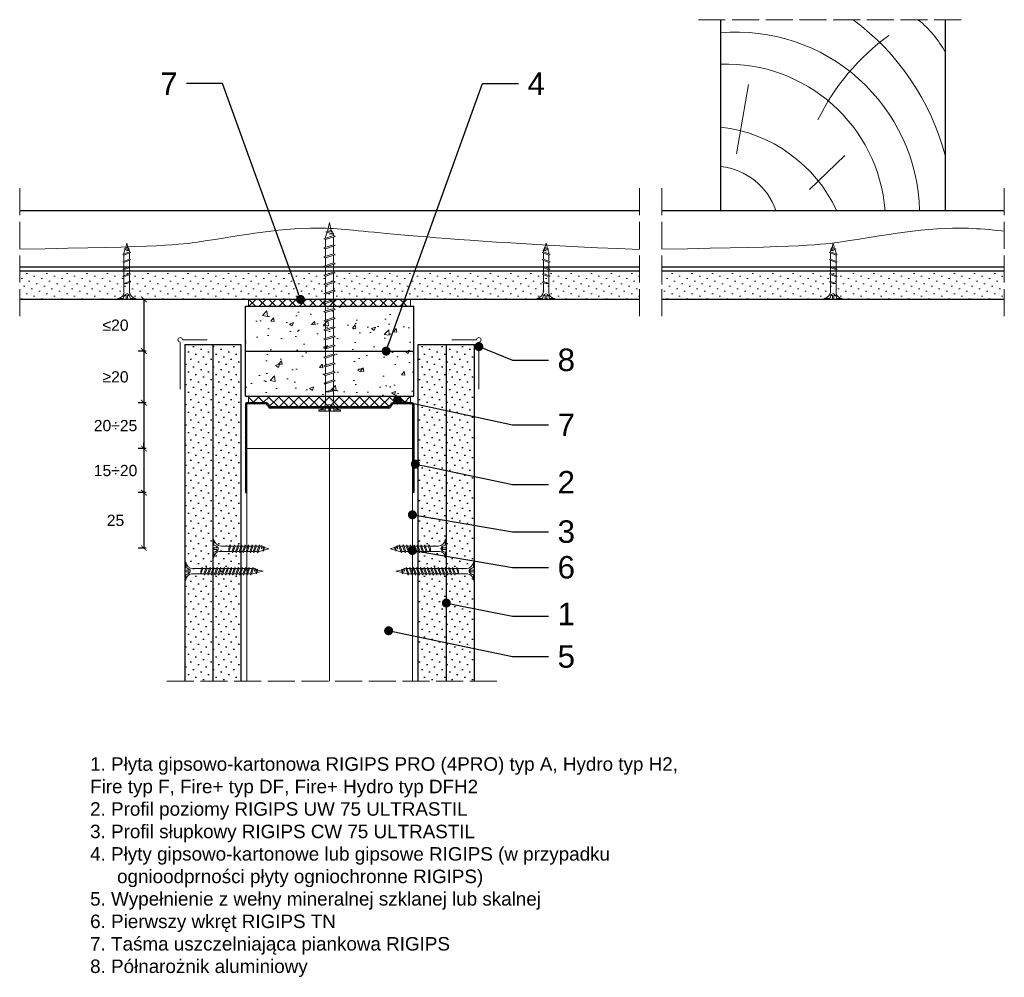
# Model space of a CAD drawing. Header units: millimetres. Extents: x 43 to 2739, y 671 to 1866.
# Tile 5 of 8: x 1250 to 1689, y 671 to 1097. Entities that reach past the tile are written whole.
import ezdxf
from ezdxf import colors
from ezdxf.entities.mleader import LeaderData, LeaderLine
from ezdxf.math import Vec2, Vec3

# ---------------------------------------------------------------- set-up
doc = ezdxf.new("R2010")
doc.units = ezdxf.units.MM
doc.linetypes.add('ACAD_ISO02W100', pattern=[15, 12, -3])
for name, color, linetype, lineweight in [('_ISOVER WELNA', 7, 'BATTING', 9), ('_RIGIPS AKCESORIA', 7, 'Continuous', 18), ('_RIGIPS G-K', 7, 'Continuous', 25), ('_RIGIPS PROFIL', 7, 'Continuous', 18), ('KRESKOWANIE', 7, 'Continuous', 9), ('OPISY', 7, 'Continuous', 9), ('PRZERYWANA', 7, 'ACAD_ISO02W100', 9), ('WYMIARY', 7, 'Continuous', 25)]:
    doc.layers.add(name, color=color, linetype=linetype, lineweight=lineweight)
doc.styles.get("Standard").update_dxf_attribs({"font": 'arial.ttf'})
doc.linetypes.add('BATTING', pattern='A,0.00254,-2.54,[134,ltypeshp.shx,S=2.54,R=0,X=-2.54,Y=0],-5.08,[134,ltypeshp.shx,S=2.54,R=180,X=2.54,Y=0],-2.54', length=10.16254)
doc.dimstyles.new('ISO-25', dxfattribs={"dimtxt": 5, "dimasz": 2.5, "dimexe": 2.5, "dimexo": 0.625, "dimtad": 1, "dimtxsty": 'Standard', "dimblk": 'ARCHTICK', "dimcen": 2.5, "dimadec": 0, "dimazin": 0, "dimtfac": 1, "dimtmove": 0, "dimatfit": 3, "dimfxl": 1, "dimfxlon": 1, "dimarcsym": 0})
pattern_1 = [(225, (1044.7095, -769.3798), (1.122532, -3.367596), [0, -3.175])]
pattern_2 = [(225, (-1212.9188, -56.528), (1.122532, -3.367596), [0, -3.175])]
pattern_3 = [(225, (-1215.9188, -56.528), (1.122532, -3.367596), [0, -3.175])]
pattern_4 = [(50, (-1214.419, -33.528), (18.21847, -1.59391), [1.905, -20.955]), (355, (-1214.419, -33.528), (-3.52434, 19.10568), [1.524, -16.76406]), (100.45144, (-1212.9, -33.66), (14.69412, 17.51178), [1.619, -17.80902]), (46.1842, (-1214.419, -28.448), (27.1079, -4.20423), [2.8575, -31.4325]), (96.6356, (-1212.16, -28.798), (23.74041, 24.74261), [2.4285, -26.71356]), (351.1842, (-1214.42, -28.448), (23.7404, 24.7426), [2.286, -25.14597]), (21, (-1211.879, -29.718), (15.16144, -10.22652), [1.905, -20.955]), (326, (-1211.879, -29.718), (6.1802, 18.4188), [1.524, -16.764]), (71.45144, (-1210.615, -30.57), (21.34164, 8.19228), [1.619, -17.80899]), (37.5, (-1214.419, -33.528), (0.30886, 8.455504), [0, -16.5608, 0, -17.018, 0, -16.8275]), (7.5, (-1214.419, -33.528), (6.681966, 10.018057), [0, -9.7028, 0, -16.1798, 0, -6.4135]), (327.5, (-1220.083, -33.528), (13.55906, -0.572874), [0, -6.35, 0, -19.812, 0, -26.289]), (317.5, (-1222.623, -33.528), (14.81292, 2.54265), [0, -8.255, 0, -13.1572, 0, -18.669])]

# ---------------------------------------------------------------- blocks, each defined once
blk = doc.blocks.new('drew kres')
at = {"layer": 'KRESKOWANIE'}
for p, q in [((2017.14, 418.87), (2001.31, 403.8)), ((2049.56, 403.04), (2044.28, 372.15))]:
    blk.add_line(p, q, dxfattribs=at)
for centre, radius, start, end in [((2049.6, 430.44), 81.58, 181.4719, 274.904), ((2053.93, 433.85), 70.73, 184.4672, 272.1435), ((2063.95, 455.7), 64.99, 204.8961, 263.4825), ((2059.82, 437.89), 29.39, 198.9536, 263.6559), ((2063.5, 432.03), 110.49, 194.5935, 233.3849), ((1921.56, 433.01), 102.26, 306.0245, 333.8719), ((1998.29, 380.05), 47.17, 207.8359, 231.0916)]:
    blk.add_arc(centre, radius, start, end, dxfattribs=at)
blk = doc.blocks.new('TD 25')
at = {"layer": '_RIGIPS AKCESORIA'}
for p, q in [((18.38, 90.87), (18.38, 98.87)), ((18.38, 98.87), (18.84, 98.87)), ((18.84, 96.49), (18.38, 96.49)), ((18.84, 98.87), (18.84, 96.49)), ((28.48, 96.17), (28.79, 96.71)), ((28.79, 96.71), (29.94, 93.72)), ((31.59, 96.17), (31.9, 96.71)), ((31.9, 96.71), (33.05, 93.72)), ((34.8, 96.17), (35.11, 96.71)), ((35.11, 96.71), (36.26, 93.72)), ((38.06, 96.17), (38.38, 96.71)), ((38.38, 96.71), (39.52, 93.72)), ((18.38, 95.2), (20.15, 95.2)), ((18.38, 94.54), (20.15, 94.54)), ((18.84, 93.34), (18.38, 93.34)), ((18.84, 90.87), (18.84, 93.34)), ((20.15, 95.2), (20.15, 95.91)), ((20.15, 94.54), (20.15, 93.88)), ((21.4, 96.17), (28.48, 96.17)), ((25.87, 93.72), (21.92, 93.72)), ((25.5, 96.17), (25.5, 94.89)), ((26.41, 93.72), (25.5, 96.17)), ((25.5, 94.89), (26.03, 93.24)), ((26.03, 93.24), (26.41, 93.72)), ((29.42, 93.72), (26.41, 93.72)), ((29.61, 93.21), (28.48, 96.17)), ((29, 96.17), (31.59, 96.17)), ((29.94, 93.72), (29.61, 93.21)), ((32.53, 93.72), (29.94, 93.72)), ((32.72, 93.21), (31.59, 96.17)), ((32.11, 96.17), (34.8, 96.17)), ((33.05, 93.72), (32.72, 93.21)), ((35.74, 93.72), (33.05, 93.72)), ((35.93, 93.21), (34.8, 96.17)), ((35.32, 96.17), (38.06, 96.17)), ((36.26, 93.72), (35.93, 93.21)), ((39, 93.72), (36.26, 93.72)), ((39.2, 93.21), (38.06, 96.17)), ((38.58, 96.17), (39.08, 96.17)), ((39.08, 96.17), (40.66, 95.69)), ((39.52, 93.72), (39.2, 93.21)), ((39.52, 93.72), (40.19, 93.83)), ((40.23, 93.53), (40.05, 94.99)), ((40.05, 94.99), (40.52, 94.11)), ((40.52, 94.11), (40.23, 93.53)), ((41.08, 94.06), (40.52, 94.11)), ((40.66, 95.69), (40.94, 96.08)), ((41.08, 94.06), (40.66, 95.69)), ((40.94, 96.08), (41.41, 94.41)), ((41.41, 94.41), (41.08, 94.06)), ((41.09, 95.55), (43.38, 94.95)), ((43.38, 94.95), (41.41, 94.41)), ((18.38, 90.87), (18.84, 90.87))]:
    blk.add_line(p, q, dxfattribs=at)
for centre, major_axis, ratio, start_param, end_param in [((21.47, 99.37), (0.17, 3.2), 0.826134, 1.773653, 3.180586), ((18.34, 92.6), (0, 3.93), 0.848176, -0.720942, -0.151112), ((21.75, 90.14), (0.28, 3.57), 0.832181, 0.035984, 1.430787), ((15.65, 107.61), (0, 14.76), 0.848176, 3.399396, 3.475072), ((18.97, 96.32), (0, 2.81), 0.848176, 3.475072, 3.862535), ((20.04, 94.88), (0, 0.895), 0.848176, -1.552777, -0.720942), ((20.04, 94.88), (0, 0.895), 0.848176, 3.862535, 4.730408)]:
    blk.add_ellipse(centre, major_axis=major_axis, ratio=ratio, start_param=start_param, end_param=end_param, dxfattribs=at)
blk = doc.blocks.new('UW 75 ULTRASTIL')
h = blk.add_hatch()
h.set_pattern_fill('ANSI31', color=256, scale=0.5, style=0)
h.paths.add_polyline_path([(-11.93, 0.56), (-11.6, 1.24, -0.286951), (-10.7, 1.8), (10.18, 1.8), (41.3, 1.8, -0.286951), (42.2, 1.24), (42.53, 0.56, 0.286951), (43.43, 0), (52, 0, 0.414214), (52.8, 0.8), (52.8, 40), (52.25, 40), (52.25, 0.8, -0.414214), (52, 0.55), (43.77, 0.55, -0.286951), (42.87, 1.11), (42.54, 1.79, 0.286951), (41.64, 2.35), (-11.04, 2.35, 0.286951), (-11.94, 1.79), (-12.27, 1.11, -0.286951), (-13.17, 0.55), (-21.4, 0.55, -0.414214), (-21.65, 0.8), (-21.65, 40), (-22.2, 40), (-22.2, 0.8, 0.414214), (-21.4, 0), (-12.83, 0, 0.286951)])
for p, q in [((-22.2, 0.8), (-22.2, 40)), ((-22.2, 40), (-21.65, 40)), ((-21.65, 0.8), (-21.65, 40)), ((52.25, 0.8), (52.25, 40)), ((52.8, 40), (52.25, 40)), ((52.8, 0.8), (52.8, 40)), ((-21.4, 0.55), (-13.17, 0.55)), ((-21.4, 0), (-12.83, 0)), ((-12.27, 1.11), (-11.94, 1.79)), ((-11.93, 0.56), (-11.6, 1.24)), ((-11.04, 2.35), (41.64, 2.35)), ((-10.7, 1.8), (41.3, 1.8)), ((42.53, 0.56), (42.2, 1.24)), ((42.87, 1.11), (42.54, 1.79)), ((43.43, 0), (52, 0)), ((43.77, 0.55), (52, 0.55))]:
    blk.add_line(p, q)
for centre, radius, start, end in [((-21.4, 0.8), 0.8, 180, 270), ((-21.4, 0.8), 0.25, 180, 270), ((-13.17, 1.55), 1, 270, 334.0435), ((-12.83, 1), 1, 270, 334.0435), ((-11.04, 1.35), 1, 90, 154.0435), ((-10.7, 0.8), 1, 90, 154.0435), ((41.3, 0.8), 1, 25.9565, 90), ((41.64, 1.35), 1, 25.9565, 90), ((43.43, 1), 1, 205.9565, 270), ((43.77, 1.55), 1, 205.9565, 270), ((52, 0.8), 0.8, 270, 0), ((52, 0.8), 0.25, 270, 0)]:
    blk.add_arc(centre, radius, start, end)
blk = doc.blocks.new('TN 25')
at = {"layer": '_RIGIPS AKCESORIA'}
for p, q in [((0, -0.84), (0, 7.16)), ((0, 7.16), (0.46, 7.16)), ((0.46, 4.78), (0, 4.78)), ((0.46, 7.16), (0.46, 4.78)), ((3.02, 4.46), (8.47, 4.46)), ((7.12, 4.46), (7.12, 3.18)), ((8.03, 2.01), (7.12, 4.46)), ((8.47, 4.46), (8.79, 5)), ((9.61, 1.51), (8.47, 4.46)), ((8.79, 5), (9.93, 2.01)), ((9, 4.46), (10.1, 4.46)), ((10.1, 4.46), (10.41, 5)), ((11.23, 1.51), (10.1, 4.46)), ((10.41, 5), (11.56, 2.01)), ((10.62, 4.46), (11.67, 4.46)), ((11.67, 4.46), (11.99, 5)), ((12.81, 1.51), (11.67, 4.46)), ((11.99, 5), (13.14, 2.01)), ((12.2, 4.46), (13.21, 4.46)), ((13.21, 4.46), (13.52, 5)), ((14.34, 1.51), (13.21, 4.46)), ((13.52, 5), (14.67, 2.01)), ((13.73, 4.46), (14.8, 4.46)), ((14.8, 4.46), (15.12, 5)), ((15.94, 1.51), (14.8, 4.46)), ((15.12, 5), (16.26, 2.01)), ((15.33, 4.46), (16.42, 4.46)), ((16.42, 4.46), (16.73, 5)), ((17.55, 1.51), (16.42, 4.46)), ((16.73, 5), (17.88, 2.01)), ((16.94, 4.46), (17.99, 4.46)), ((17.99, 4.46), (18.31, 5)), ((19.13, 1.51), (17.99, 4.46)), ((18.31, 5), (19.45, 2.01)), ((18.52, 4.46), (19.68, 4.46)), ((19.68, 4.46), (20, 5)), ((20.82, 1.51), (19.68, 4.46)), ((20, 5), (21.14, 2.01)), ((20.21, 4.46), (20.7, 4.46)), ((20.7, 4.46), (22.28, 3.98)), ((0, 3.5), (1.77, 3.5)), ((0, 2.83), (1.77, 2.83)), ((0.46, 1.64), (0, 1.64)), ((0.46, -0.84), (0.46, 1.64)), ((1.77, 3.5), (1.77, 4.2)), ((1.77, 2.83), (1.77, 2.18)), ((7.49, 2.01), (3.55, 2.01)), ((7.12, 3.18), (7.65, 1.53)), ((7.65, 1.53), (8.03, 2.01)), ((9.41, 2.01), (8.03, 2.01)), ((9.93, 2.01), (9.61, 1.51)), ((11.04, 2.01), (9.93, 2.01)), ((11.56, 2.01), (11.23, 1.51)), ((12.61, 2.01), (11.56, 2.01)), ((13.14, 2.01), (12.81, 1.51)), ((14.15, 2.01), (13.14, 2.01)), ((14.67, 2.01), (14.34, 1.51)), ((15.74, 2.01), (14.67, 2.01)), ((16.26, 2.01), (15.94, 1.51)), ((17.36, 2.01), (16.26, 2.01)), ((17.88, 2.01), (17.55, 1.51)), ((18.93, 2.01), (17.88, 2.01)), ((19.45, 2.01), (19.13, 1.51)), ((19.45, 2.01), (20.62, 2.01)), ((21.14, 2.01), (20.82, 1.51)), ((21.14, 2.01), (21.81, 2.12)), ((21.85, 1.83), (21.67, 3.28)), ((21.67, 3.28), (22.14, 2.4)), ((22.14, 2.4), (21.85, 1.83)), ((22.7, 2.36), (22.14, 2.4)), ((22.28, 3.98), (22.56, 4.37)), ((22.7, 2.36), (22.28, 3.98)), ((22.56, 4.37), (23.03, 2.71)), ((23.03, 2.71), (22.7, 2.36)), ((22.71, 3.85), (25, 3.24)), ((25, 3.24), (23.03, 2.71)), ((0, -0.84), (0.46, -0.84))]:
    blk.add_line(p, q, dxfattribs=at)
for centre, major_axis, ratio, start_param, end_param in [((3.09, 7.67), (0.17, 3.2), 0.826134, 1.773653, 3.180586), ((-0.04, 0.9), (0, 3.93), 0.848176, -0.720942, -0.151112), ((3.37, -1.57), (0.28, 3.57), 0.832181, 0.035984, 1.430787), ((-2.73, 15.91), (0, 14.76), 0.848176, 3.399396, 3.475072), ((0.59, 4.62), (0, 2.81), 0.848176, 3.475072, 3.862535), ((1.66, 3.18), (0, 0.895), 0.848176, -1.552777, -0.720942), ((1.66, 3.18), (0, 0.895), 0.848176, 3.862535, 4.730408)]:
    blk.add_ellipse(centre, major_axis=major_axis, ratio=ratio, start_param=start_param, end_param=end_param, dxfattribs=at)
blk = doc.blocks.new('TN 35')
at = {"layer": '_RIGIPS AKCESORIA'}
for p, q in [((0, -0.84), (0, 7.16)), ((0, 7.16), (0.46, 7.16)), ((0.46, 4.78), (0, 4.78)), ((0.46, 7.16), (0.46, 4.78)), ((3.02, 4.46), (8.47, 4.46)), ((7.12, 4.46), (7.12, 3.18)), ((8.03, 2.01), (7.12, 4.46)), ((8.47, 4.46), (8.79, 5)), ((9.61, 1.51), (8.47, 4.46)), ((8.79, 5), (9.93, 2.01)), ((9, 4.46), (10.1, 4.46)), ((10.1, 4.46), (10.41, 5)), ((11.23, 1.51), (10.1, 4.46)), ((10.41, 5), (11.56, 2.01)), ((10.62, 4.46), (11.67, 4.46)), ((11.67, 4.46), (11.99, 5)), ((12.81, 1.51), (11.67, 4.46)), ((11.99, 5), (13.14, 2.01)), ((12.2, 4.46), (13.21, 4.46)), ((13.21, 4.46), (13.52, 5)), ((14.34, 1.51), (13.21, 4.46)), ((13.52, 5), (14.67, 2.01)), ((13.73, 4.46), (14.8, 4.46)), ((14.8, 4.46), (15.12, 5)), ((15.94, 1.51), (14.8, 4.46)), ((15.12, 5), (16.26, 2.01)), ((15.33, 4.46), (16.42, 4.46)), ((16.42, 4.46), (16.73, 5)), ((17.55, 1.51), (16.42, 4.46)), ((16.73, 5), (17.88, 2.01)), ((16.94, 4.46), (17.99, 4.46)), ((17.99, 4.46), (18.31, 5)), ((19.13, 1.51), (17.99, 4.46)), ((18.31, 5), (19.45, 2.01)), ((18.52, 4.46), (19.57, 4.46)), ((19.57, 4.46), (19.88, 5)), ((20.7, 1.51), (19.57, 4.46)), ((19.88, 5), (21.03, 2.01)), ((20.09, 4.46), (21.14, 4.46)), ((21.14, 4.46), (21.46, 5)), ((22.28, 1.51), (21.14, 4.46)), ((21.46, 5), (22.6, 2.01)), ((21.67, 4.46), (22.72, 4.46)), ((22.72, 4.46), (23.03, 5)), ((23.85, 1.51), (22.72, 4.46)), ((23.03, 5), (24.18, 2.01)), ((23.24, 4.46), (24.29, 4.46)), ((24.29, 4.46), (24.61, 5)), ((25.43, 1.51), (24.29, 4.46)), ((24.61, 5), (25.75, 2.01)), ((24.81, 4.46), (25.87, 4.46)), ((25.87, 4.46), (26.18, 5)), ((27, 1.51), (25.87, 4.46)), ((26.18, 5), (27.33, 2.01)), ((26.39, 4.46), (27.44, 4.46)), ((27.44, 4.46), (27.76, 5)), ((28.58, 1.51), (27.44, 4.46)), ((27.76, 5), (28.9, 2.01)), ((27.96, 4.46), (29.13, 4.46)), ((29.13, 4.46), (29.45, 5)), ((30.27, 1.51), (29.13, 4.46)), ((29.45, 5), (30.59, 2.01)), ((29.65, 4.46), (30.15, 4.46)), ((30.15, 4.46), (31.73, 3.98)), ((0, 3.5), (1.77, 3.5)), ((0, 2.83), (1.77, 2.83)), ((0.46, 1.64), (0, 1.64)), ((0.46, -0.84), (0.46, 1.64)), ((1.77, 3.5), (1.77, 4.2)), ((1.77, 2.83), (1.77, 2.18)), ((7.49, 2.01), (3.55, 2.01)), ((7.12, 3.18), (7.65, 1.53)), ((7.65, 1.53), (8.03, 2.01)), ((9.41, 2.01), (8.03, 2.01)), ((9.93, 2.01), (9.61, 1.51)), ((11.04, 2.01), (9.93, 2.01)), ((11.56, 2.01), (11.23, 1.51)), ((12.61, 2.01), (11.56, 2.01)), ((13.14, 2.01), (12.81, 1.51)), ((14.15, 2.01), (13.14, 2.01)), ((14.67, 2.01), (14.34, 1.51)), ((15.74, 2.01), (14.67, 2.01)), ((16.26, 2.01), (15.94, 1.51)), ((17.36, 2.01), (16.26, 2.01)), ((17.88, 2.01), (17.55, 1.51)), ((18.93, 2.01), (17.84, 2.01)), ((19.45, 2.01), (19.13, 1.51)), ((20.51, 2.01), (19.41, 2.01)), ((21.03, 2.01), (20.7, 1.51)), ((22.08, 2.01), (20.99, 2.01)), ((22.6, 2.01), (22.28, 1.51)), ((23.66, 2.01), (22.56, 2.01)), ((24.18, 2.01), (23.85, 1.51)), ((25.23, 2.01), (24.14, 2.01)), ((25.75, 2.01), (25.43, 1.51)), ((26.81, 2.01), (25.71, 2.01)), ((27.33, 2.01), (27, 1.51)), ((28.38, 2.01), (27.33, 2.01)), ((28.9, 2.01), (28.58, 1.51)), ((28.9, 2.01), (30.07, 2.01)), ((30.59, 2.01), (30.27, 1.51)), ((30.59, 2.01), (31.26, 2.12)), ((31.3, 1.83), (31.12, 3.28)), ((31.12, 3.28), (31.59, 2.4)), ((31.59, 2.4), (31.3, 1.83)), ((32.15, 2.36), (31.59, 2.4)), ((31.73, 3.98), (32.01, 4.37)), ((32.15, 2.36), (31.73, 3.98)), ((32.01, 4.37), (32.48, 2.71)), ((32.48, 2.71), (32.15, 2.36)), ((32.16, 3.85), (35, 3.24)), ((35, 3.24), (32.48, 2.71)), ((0, -0.84), (0.46, -0.84))]:
    blk.add_line(p, q, dxfattribs=at)
for centre, major_axis, ratio, start_param, end_param in [((3.09, 7.67), (0.17, 3.2), 0.826134, 1.773653, 3.180586), ((-0.04, 0.9), (0, 3.93), 0.848176, -0.720942, -0.151112), ((3.37, -1.57), (0.28, 3.57), 0.832181, 0.035984, 1.430787), ((-2.73, 15.91), (0, 14.76), 0.848176, 3.399396, 3.475072), ((0.59, 4.62), (0, 2.81), 0.848176, 3.475072, 3.862535), ((1.66, 3.18), (0, 0.895), 0.848176, -1.552777, -0.720942), ((1.66, 3.18), (0, 0.895), 0.848176, 3.862535, 4.730408)]:
    blk.add_ellipse(centre, major_axis=major_axis, ratio=ratio, start_param=start_param, end_param=end_param, dxfattribs=at)
blk = doc.blocks.new('polnaroznik')
at = {"layer": '_RIGIPS AKCESORIA'}
for p, q in [((429.5, 44.15), (429.5, 55.15)), ((430.5, 56.15), (451.5, 56.15))]:
    blk.add_line(p, q, dxfattribs=at)
blk.add_arc((429.5, 56.15), 1, 0, 270, dxfattribs=at)
blk = doc.blocks.new('TD 70')
at = {"layer": '_RIGIPS AKCESORIA'}
for p, q in [((18.38, 47.4), (18.38, 55.4)), ((18.38, 55.4), (18.84, 55.4)), ((18.84, 55.4), (18.84, 53.01)), ((18.84, 53.01), (18.38, 53.01)), ((18.38, 51.73), (20.15, 51.73)), ((20.15, 51.73), (20.15, 52.43)), ((21.4, 52.96), (28.48, 52.96)), ((26.41, 50.01), (25.5, 52.96)), ((25.5, 52.96), (25.5, 51.42)), ((25.5, 51.42), (26.03, 49.44)), ((28.48, 52.96), (28.79, 53.6)), ((29.61, 49.41), (28.48, 52.96)), ((28.79, 53.6), (29.94, 50.01)), ((29, 52.96), (31.59, 52.96)), ((31.59, 52.96), (31.9, 53.6)), ((32.72, 49.41), (31.59, 52.96)), ((31.9, 53.6), (33.05, 50.01)), ((32.11, 52.96), (34.8, 52.96)), ((34.8, 52.96), (35.11, 53.6)), ((35.93, 49.41), (34.8, 52.96)), ((35.11, 53.6), (36.26, 50.01)), ((35.32, 52.96), (38.06, 52.96)), ((38.06, 52.96), (38.38, 53.6)), ((39.2, 49.41), (38.06, 52.96)), ((38.38, 53.6), (39.52, 50.01)), ((38.58, 52.96), (41.44, 52.96)), ((41.44, 52.96), (41.76, 53.6)), ((42.58, 49.41), (41.44, 52.96)), ((41.76, 53.6), (42.9, 50.01)), ((41.96, 52.96), (44.82, 52.96)), ((44.82, 52.96), (45.14, 53.6)), ((45.96, 49.41), (44.82, 52.96)), ((45.14, 53.6), (46.28, 50.01)), ((45.34, 52.96), (48.2, 52.96)), ((48.2, 52.96), (48.52, 53.6)), ((49.34, 49.41), (48.2, 52.96)), ((48.52, 53.6), (49.66, 50.01)), ((48.72, 52.96), (51.58, 52.96)), ((51.58, 52.96), (51.9, 53.6)), ((52.72, 49.41), (51.58, 52.96)), ((51.9, 53.6), (53.04, 50.01)), ((52.1, 52.96), (54.96, 52.96)), ((54.96, 52.96), (55.28, 53.6)), ((56.1, 49.41), (54.96, 52.96)), ((55.28, 53.6), (56.42, 50.01)), ((55.48, 52.96), (58.34, 52.96)), ((58.34, 52.96), (58.66, 53.6)), ((59.48, 49.41), (58.34, 52.96)), ((58.66, 53.6), (59.8, 50.01)), ((58.86, 52.96), (61.72, 52.96)), ((61.72, 52.96), (62.04, 53.6)), ((62.85, 49.41), (61.72, 52.96)), ((62.04, 53.6), (63.18, 50.01)), ((62.24, 52.96), (65.1, 52.96)), ((65.1, 52.96), (65.42, 53.6)), ((66.23, 49.41), (65.1, 52.96)), ((65.42, 53.6), (66.56, 50.01)), ((65.62, 52.96), (68.48, 52.96)), ((68.48, 52.96), (68.8, 53.6)), ((69.61, 49.41), (68.48, 52.96)), ((68.8, 53.6), (69.94, 50.01)), ((69, 52.96), (71.86, 52.96)), ((71.86, 52.96), (72.18, 53.6)), ((72.99, 49.41), (71.86, 52.96)), ((72.18, 53.6), (73.32, 50.01)), ((72.38, 52.96), (75.24, 52.96)), ((75.24, 52.96), (75.56, 53.6)), ((76.37, 49.41), (75.24, 52.96)), ((75.56, 53.6), (76.7, 50.01)), ((75.76, 52.96), (78.62, 52.96)), ((78.62, 52.96), (78.94, 53.6)), ((79.75, 49.41), (78.62, 52.96)), ((78.94, 53.6), (80.08, 50.01)), ((79.14, 52.96), (82, 52.96)), ((82, 52.96), (82.32, 53.6)), ((82, 52.96), (82.32, 53.6)), ((83.13, 49.41), (82, 52.96)), ((83.13, 49.41), (82, 52.96)), ((82.32, 53.6), (83.46, 50.01)), ((82.32, 53.6), (83.46, 50.01)), ((82.52, 52.96), (83.01, 52.96)), ((82.52, 52.96), (83.01, 52.96)), ((83.01, 52.96), (84.6, 52.38)), ((84.16, 49.79), (83.99, 51.54)), ((83.99, 51.54), (84.46, 50.48)), ((84.6, 52.38), (84.88, 52.85)), ((85.02, 50.43), (84.6, 52.38)), ((84.88, 52.85), (85.35, 50.85)), ((85.02, 52.22), (88.38, 51.49)), ((88.38, 51.49), (85.35, 50.85)), ((18.38, 51.06), (20.15, 51.06)), ((18.84, 49.87), (18.38, 49.87)), ((18.84, 47.4), (18.84, 49.87)), ((20.15, 51.06), (20.15, 50.41)), ((25.87, 50.01), (21.92, 50.01)), ((26.03, 49.44), (26.41, 50.01)), ((29.42, 50.01), (26.41, 50.01)), ((29.94, 50.01), (29.61, 49.41)), ((32.53, 50.01), (29.94, 50.01)), ((33.05, 50.01), (32.72, 49.41)), ((35.74, 50.01), (33.05, 50.01)), ((36.26, 50.01), (35.93, 49.41)), ((39, 50.01), (36.26, 50.01)), ((39.52, 50.01), (39.2, 49.41)), ((42.38, 50.01), (39.52, 50.01)), ((42.9, 50.01), (42.58, 49.41)), ((45.76, 50.01), (42.9, 50.01)), ((46.28, 50.01), (45.96, 49.41)), ((49.14, 50.01), (46.28, 50.01)), ((49.66, 50.01), (49.34, 49.41)), ((52.52, 50.01), (49.66, 50.01)), ((53.04, 50.01), (52.72, 49.41)), ((55.9, 50.01), (53.04, 50.01)), ((56.42, 50.01), (56.1, 49.41)), ((59.28, 50.01), (56.42, 50.01)), ((59.8, 50.01), (59.48, 49.41)), ((62.66, 50.01), (59.8, 50.01)), ((63.18, 50.01), (62.85, 49.41)), ((66.04, 50.01), (63.18, 50.01)), ((66.56, 50.01), (66.23, 49.41)), ((69.42, 50.01), (66.56, 50.01)), ((69.94, 50.01), (69.61, 49.41)), ((72.8, 50.01), (69.94, 50.01)), ((73.32, 50.01), (72.99, 49.41)), ((76.18, 50.01), (73.32, 50.01)), ((76.7, 50.01), (76.37, 49.41)), ((79.56, 50.01), (76.7, 50.01)), ((80.08, 50.01), (79.75, 49.41)), ((82.94, 50.01), (80.08, 50.01)), ((83.46, 50.01), (83.13, 49.41)), ((83.46, 50.01), (83.13, 49.41)), ((83.46, 50.01), (84.13, 50.15)), ((84.46, 50.48), (84.16, 49.79)), ((85.02, 50.43), (84.46, 50.48)), ((85.35, 50.85), (85.02, 50.43)), ((18.38, 47.4), (18.84, 47.4))]:
    blk.add_line(p, q, dxfattribs=at)
for centre, major_axis, ratio, start_param, end_param in [((21.47, 55.9), (1.22, 2.78), 0.837272, 2.095128, 3.598769), ((18.34, 49.13), (0, 3.93), 0.848176, -0.720942, -0.151112), ((20.04, 51.41), (0, 0.895), 0.848176, -1.552777, -0.720942), ((20.04, 51.41), (0, 0.895), 0.848176, 3.862535, 4.730408), ((21.75, 46.66), (-0.73, 3.32), 0.858496, -0.312441, 1.16424), ((15.65, 64.14), (0, 14.76), 0.848176, 3.399396, 3.475072), ((18.97, 52.85), (0, 2.81), 0.848176, 3.475072, 3.862535)]:
    blk.add_ellipse(centre, major_axis=major_axis, ratio=ratio, start_param=start_param, end_param=end_param, dxfattribs=at)
blk = doc.blocks.new('_ArchTick')
at = {"color": 0, "linetype": 'ByBlock', "const_width": 0.15}
blk.add_lwpolyline([(-0.5, -0.5), (0.5, 0.5)], dxfattribs=at)
blk = doc.blocks.new('*D60')
at = {"layer": 'Defpoints', "color": 0, "transparency": 16777216}
for p in [(1352.06, 906.14), (1305.65, 886.54), (1351.46, 886.54)]:
    blk.add_point(p, dxfattribs=at)
at = {"layer": 'WYMIARY', "color": 0, "lineweight": -2, "transparency": 16777216}
for p, q in [((1305.65, 906.14), (1305.65, 908.64)), ((1306.65, 906.14), (1303.15, 906.14)), ((1305.65, 906.14), (1305.65, 886.54)), ((1306.65, 886.54), (1303.15, 886.54)), ((1305.65, 886.54), (1305.65, 884.04))]:
    blk.add_line(p, q, dxfattribs=at)
at = {"layer": 'WYMIARY', "color": 0, "lineweight": -2, "transparency": 16777216, "xscale": 2.5, "yscale": 2.5, "zscale": 2.5}
for p, rotation in [((1305.65, 906.14), 270), ((1305.65, 886.54), 90)]:
    blk.add_blockref('_ArchTick', p, dxfattribs=dict(at, rotation=rotation))
at = {"layer": 'WYMIARY', "color": 0, "transparency": 16777216, "insert": (1293.04, 896.34), "char_height": 5, "attachment_point": 5}
blk.add_mtext('15÷20', dxfattribs=at)
blk = doc.blocks.new('*D61')
at = {"layer": 'Defpoints', "color": 0, "transparency": 16777216}
for p in [(1351.46, 886.54), (1305.63, 861.8), (1350.73, 861.8)]:
    blk.add_point(p, dxfattribs=at)
at = {"layer": 'WYMIARY', "color": 0, "lineweight": -2, "transparency": 16777216}
for p, q in [((1306.63, 886.54), (1303.13, 886.54)), ((1305.63, 886.54), (1305.63, 861.8)), ((1306.63, 861.8), (1303.13, 861.8))]:
    blk.add_line(p, q, dxfattribs=at)
at = {"layer": 'WYMIARY', "color": 0, "lineweight": -2, "transparency": 16777216, "xscale": 2.5, "yscale": 2.5, "zscale": 2.5}
for p, rotation in [((1305.63, 886.54), 90), ((1305.63, 861.8), 270)]:
    blk.add_blockref('_ArchTick', p, dxfattribs=dict(at, rotation=rotation))
at = {"layer": 'WYMIARY', "color": 0, "transparency": 16777216, "insert": (1293.03, 874.17), "char_height": 5, "attachment_point": 5}
blk.add_mtext('25', dxfattribs=at)
blk = doc.blocks.new('*D62')
at = {"layer": 'Defpoints', "color": 0, "transparency": 16777216}
for p in [(1352.06, 926.54), (1305.65, 906.14), (1351.46, 906.14)]:
    blk.add_point(p, dxfattribs=at)
at = {"layer": 'WYMIARY', "color": 0, "lineweight": -2, "transparency": 16777216}
for p, q in [((1306.65, 926.54), (1303.15, 926.54)), ((1305.65, 926.54), (1305.65, 906.14)), ((1306.65, 906.14), (1303.15, 906.14))]:
    blk.add_line(p, q, dxfattribs=at)
at = {"layer": 'WYMIARY', "color": 0, "lineweight": -2, "transparency": 16777216, "xscale": 2.5, "yscale": 2.5, "zscale": 2.5}
for p, rotation in [((1305.65, 926.54), 90), ((1305.65, 906.14), 270)]:
    blk.add_blockref('_ArchTick', p, dxfattribs=dict(at, rotation=rotation))
at = {"layer": 'WYMIARY', "color": 0, "transparency": 16777216, "insert": (1293.04, 916.34), "char_height": 5, "attachment_point": 5}
blk.add_mtext('20÷25', dxfattribs=at)
blk = doc.blocks.new('*D63')
at = {"layer": 'Defpoints', "color": 0, "transparency": 16777216}
for p in [(1349.46, 949.54), (1305.65, 926.54), (1352.86, 926.54)]:
    blk.add_point(p, dxfattribs=at)
at = {"layer": 'WYMIARY', "color": 0, "lineweight": -2, "transparency": 16777216}
for p, q in [((1306.65, 949.54), (1303.15, 949.54)), ((1305.65, 949.54), (1305.65, 926.54)), ((1306.65, 926.54), (1303.15, 926.54))]:
    blk.add_line(p, q, dxfattribs=at)
at = {"layer": 'WYMIARY', "color": 0, "lineweight": -2, "transparency": 16777216, "xscale": 2.5, "yscale": 2.5, "zscale": 2.5}
for p, rotation in [((1305.65, 949.54), 90), ((1305.65, 926.54), 270)]:
    blk.add_blockref('_ArchTick', p, dxfattribs=dict(at, rotation=rotation))
at = {"layer": 'WYMIARY', "color": 0, "transparency": 16777216, "insert": (1293.04, 938.04), "char_height": 5, "attachment_point": 5}
blk.add_mtext('≥20', dxfattribs=at)
blk = doc.blocks.new('*D64')
at = {"layer": 'Defpoints', "color": 0, "transparency": 16777216}
for p in [(1349.46, 972.54), (1305.65, 949.54), (1351.46, 949.54)]:
    blk.add_point(p, dxfattribs=at)
at = {"layer": 'WYMIARY', "color": 0, "lineweight": -2, "transparency": 16777216}
for p, q in [((1306.65, 972.54), (1303.15, 972.54)), ((1305.65, 972.54), (1305.65, 949.54)), ((1306.65, 949.54), (1303.15, 949.54))]:
    blk.add_line(p, q, dxfattribs=at)
at = {"layer": 'WYMIARY', "color": 0, "lineweight": -2, "transparency": 16777216, "xscale": 2.5, "yscale": 2.5, "zscale": 2.5}
for p, rotation in [((1305.65, 972.54), 90), ((1305.65, 949.54), 270)]:
    blk.add_blockref('_ArchTick', p, dxfattribs=dict(at, rotation=rotation))
at = {"layer": 'WYMIARY', "color": 0, "transparency": 16777216, "insert": (1293.04, 961.04), "char_height": 5, "attachment_point": 5}
blk.add_mtext('≤20', dxfattribs=at)
blk = doc.blocks.new('_Dot')
at = {"color": 0, "linetype": 'ByBlock', "lineweight": -2}
blk.add_line((-0.5, 0), (-1, 0), dxfattribs=at)
at = {"color": 0, "linetype": 'ByBlock', "const_width": 0.5}
blk.add_lwpolyline([(-0.25, 0, 1), (0.25, 0, 1)], format="xyb", close=True, dxfattribs=at)

msp = doc.modelspace()

# ---------------------------------------------------------------- hatches: boundary and pattern name
at = {"layer": '_RIGIPS G-K'}
h = msp.add_hatch(dxfattribs=at)
h.set_pattern_fill('DOTS', color=256, scale=2, angle=225, style=0)
h.set_pattern_definition(pattern_3)
h.paths.add_polyline_path([(1323.856, 802.54), (1336.356, 802.54), (1336.356, 952.54), (1323.856, 952.54)])
h = msp.add_hatch(dxfattribs=at)
h.set_pattern_fill('DOTS', color=256, scale=2, angle=225, style=0)
h.set_pattern_definition(pattern_3)
h.paths.add_polyline_path([(1336.356, 802.54), (1348.856, 802.54), (1348.856, 952.54), (1336.356, 952.54)])
h = msp.add_hatch(dxfattribs=at)
h.set_pattern_fill('DOTS', color=256, scale=2, angle=225, style=0)
h.set_pattern_definition(pattern_2)
h.paths.add_polyline_path([(1427.856, 802.54), (1440.356, 802.54), (1440.356, 952.54), (1427.856, 952.54)])
h = msp.add_hatch(dxfattribs=at)
h.set_pattern_fill('DOTS', color=256, scale=2, angle=225, style=0)
h.set_pattern_definition(pattern_2)
h.paths.add_polyline_path([(1440.356, 802.54), (1452.856, 802.54), (1452.856, 952.54), (1440.356, 952.54)])
at = {"layer": 'KRESKOWANIE'}
h = msp.add_hatch(dxfattribs=at)
h.set_pattern_fill('DOTS', color=256, scale=2, angle=225, style=0)
h.set_pattern_definition(pattern_1)
h.paths.add_polyline_path([(1526.356, 985.04), (1250.356, 985.04), (1250.356, 972.54), (1526.356, 972.54)])
h = msp.add_hatch(dxfattribs=at)
h.set_pattern_fill('DOTS', color=256, scale=2, angle=225, style=0)
h.set_pattern_definition(pattern_1)
h.paths.add_polyline_path([(1688.84, 985.04), (1536.356, 985.04), (1536.356, 972.54), (1688.84, 972.54)])
h = msp.add_hatch(dxfattribs=at)
h.set_pattern_fill('AR-CONC', color=256, scale=0.1, style=0)
h.set_pattern_definition(pattern_4)
h.paths.add_polyline_path([(1425.856, 969.54), (1350.856, 969.54), (1350.856, 949.54), (1425.856, 949.54)])
h = msp.add_hatch(dxfattribs=at)
h.set_pattern_fill('ANSI37', color=256, angle=270, style=0)
h.set_pattern_definition([(315, (-1214.4188, -344.589), (2.245064, 2.245064), []), (45, (-1214.4188, -344.589), (-2.245064, 2.245064), [])])
h.paths.add_polyline_path([(1424.456, 972.54), (1352.256, 972.54), (1352.256, 969.54), (1424.456, 969.54)])
h = msp.add_hatch(dxfattribs=at)
h.set_pattern_fill('AR-CONC', color=256, scale=0.1, style=0)
h.set_pattern_definition(pattern_4)
h.paths.add_polyline_path([(1425.856, 949.54), (1350.856, 949.54), (1350.856, 929.54), (1425.856, 929.54)])
h = msp.add_hatch(dxfattribs=at)
h.set_pattern_fill('ANSI37', color=256, angle=270, style=0)
h.set_pattern_definition([(315, (3339.131, 2363.6686), (2.245064, 2.245064), []), (45, (3339.131, 2363.6686), (-2.245064, 2.245064), [])])
h.paths.add_polyline_path([(1352.256, 926.54), (1360.231, 926.54, -0.2869508), (1361.13, 925.978), (1361.459, 925.302, 0.2869508), (1362.358, 924.74), (1414.354, 924.74, 0.2869508), (1415.254, 925.302), (1415.582, 925.978, -0.2869508), (1416.481, 926.54), (1424.456, 926.54), (1424.456, 929.54), (1352.256, 929.54)])

# ---------------------------------------------------------------- linework, layer by layer
for p, q in [((1562.598, 1012.04), (1562.598, 1097.04)), ((1662.598, 1012.04), (1662.598, 1097.04)), ((1250.356, 1012.04), (1526.356, 1012.04)), ((1536.356, 1012.04), (1688.84, 1012.04)), ((1250.356, 987.04), (1526.356, 987.04)), ((1536.356, 987.04), (1688.84, 987.04))]:
    msp.add_line(p, q)
at = {"layer": '_ISOVER WELNA', "ltscale": 3.6}
msp.add_line((1388.356, 802.54), (1388.356, 924.19), dxfattribs=at)
at = {"layer": '_RIGIPS G-K'}
for p, q in [((1526.356, 985.04), (1250.356, 985.04)), ((1688.84, 985.04), (1536.356, 985.04)), ((1526.356, 972.54), (1250.356, 972.54)), ((1350.856, 929.54), (1350.856, 969.54)), ((1350.856, 969.54), (1425.856, 969.54)), ((1425.856, 929.54), (1425.856, 969.54)), ((1688.84, 972.54), (1536.356, 972.54)), ((1323.856, 952.54), (1323.856, 802.54)), ((1323.856, 952.54), (1348.856, 952.54)), ((1336.356, 952.54), (1336.356, 802.54)), ((1348.856, 952.54), (1348.856, 802.54)), ((1427.856, 802.54), (1427.856, 952.54)), ((1427.856, 952.54), (1452.856, 952.54)), ((1440.356, 802.54), (1440.356, 952.54)), ((1452.856, 802.54), (1452.856, 952.54)), ((1350.856, 949.54), (1425.856, 949.54)), ((1350.856, 929.54), (1425.856, 929.54))]:
    msp.add_line(p, q, dxfattribs=at)
at = {"layer": '_RIGIPS PROFIL', "lineweight": 9}
for p, q in [((1351.456, 906.14), (1425.256, 906.14)), ((1351.456, 802.54), (1351.456, 906.14)), ((1425.256, 802.54), (1425.256, 906.14))]:
    msp.add_line(p, q, dxfattribs=at)
at = {"layer": 'KRESKOWANIE'}
for p, q in [((1352.256, 969.54), (1352.256, 972.54)), ((1424.456, 969.54), (1424.456, 972.54)), ((1352.256, 926.54), (1352.256, 929.54)), ((1424.456, 926.54), (1424.456, 929.54))]:
    msp.add_line(p, q, dxfattribs=at)
for points, knots in [([(1526.356, 994.694), (1421.254, 999.378), (1385.571, 1008.266), (1341.041, 999.396), (1314.19, 995.899), (1250.356, 994.923)], [6.6865449, 6.6865449, 6.6865449, 6.6865449, 59.1467446, 116.0161227, 140.3251277, 140.3251277, 140.3251277, 140.3251277]), ([(1688.84, 1002.97), (1682.308, 1003.611), (1658.883, 1005.738), (1627.041, 999.396), (1600.19, 995.899), (1536.356, 994.923)], [44.7640655, 44.7640655, 44.7640655, 44.7640655, 59.1467446, 116.0161227, 140.3251277, 140.3251277, 140.3251277, 140.3251277])]:
    msp.add_open_spline(points, degree=3, knots=knots, dxfattribs=at)
at = {"layer": 'PRZERYWANA'}
for p, q in [((1552.598, 1097.04), (1672.598, 1097.04)), ((1250.356, 1022.04), (1250.356, 962.54)), ((1526.356, 1022.04), (1526.356, 962.54)), ((1536.356, 1022.04), (1536.356, 962.54)), ((1688.84, 1022.04), (1688.84, 962.54)), ((1462.856, 802.54), (1313.856, 802.54))]:
    msp.add_line(p, q, dxfattribs=at)

# ---------------------------------------------------------------- block references
at = {"xscale": 1.199999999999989, "yscale": 1.199999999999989, "zscale": 1.199999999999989, "rotation": 90}
msp.add_blockref('TD 70', (1450.067, 900.767), dxfattribs=at)
for name, p, rotation in [('TD 25', (1392.975, 954.161), 90), ('UW 75 ULTRASTIL', (1403.656, 926.54), 180)]:
    msp.add_blockref(name, p, dxfattribs=dict(rotation=rotation))
at = {"xscale": -1, "rotation": 270}
for p in [(1389.842, 954.161), (1517.729, 954.161)]:
    msp.add_blockref('TD 25', p, dxfattribs=at)
at = {"layer": '_RIGIPS AKCESORIA', "xscale": -1}
for name, p, rotation in [('polnaroznik', (1378.006, 1384.041), 90), ('TN 25', (1336.356, 864.783), 180), ('TN 35', (1323.856, 854.783), 180)]:
    msp.add_blockref(name, p, dxfattribs=dict(at, rotation=rotation))
at = {"layer": '_RIGIPS AKCESORIA'}
for name, p, rotation in [('polnaroznik', (1398.706, 1384.041), 270), ('TN 25', (1440.356, 864.783), 180), ('TN 35', (1452.856, 854.783), 180)]:
    msp.add_blockref(name, p, dxfattribs=dict(at, rotation=rotation))
at = {"layer": 'KRESKOWANIE', "rotation": 180}
msp.add_blockref('drew kres', (3619.173, 1440.384), dxfattribs=at)

# ---------------------------------------------------------------- texts
at = {"insert": (1281.724, 768.734), "char_height": 6, "width": 269.84777, "attachment_point": 1}
msp.add_mtext('1. Płyta gipsowo-kartonowa RIGIPS PRO (4PRO) typ A, Hydro typ H2, Fire typ F, Fire+ typ DF, Fire+ Hydro typ DFH2\\P2. Profil poziomy RIGIPS UW 75 ULTRASTIL\\P3. Profil słupkowy RIGIPS CW 75 ULTRASTIL\\P\\pi-12,l12;4. Płyty gipsowo-kartonowe lub gipsowe RIGIPS (w przypadku ognioodprności płyty ogniochronne RIGIPS)\\P\\pi0,l0;5. Wypełnienie z wełny mineralnej szklanej lub skalnej\\P6. Pierwszy wkręt RIGIPS TN\\P7. Taśma uszczelniająca piankowa RIGIPS\\P8. Półnarożnik aluminiowy', dxfattribs=at)

# ---------------------------------------------------------------- dimensions: what is measured, and where the dimension line sits
at = {"layer": 'WYMIARY'}
for base, p1, p2, text, picture, middle in [((1305.647, 949.54), (1349.456, 972.54), (1351.456, 949.54), '≤20', '*D64', (1293.042, 961.04)), ((1305.647, 926.54), (1349.456, 949.54), (1352.856, 926.54), '≥20', '*D63', (1293.042, 938.04)), ((1305.647, 906.14), (1352.056, 926.54), (1351.456, 906.14), '20÷25', '*D62', (1293.042, 916.34)), ((1305.647, 886.54), (1352.056, 906.14), (1351.456, 886.54), '15÷20', '*D60', (1293.042, 896.34)), ((1305.631, 861.798), (1351.456, 886.54), (1350.73, 861.798), '25', '*D61', (1293.025, 874.169))]:
    dim = msp.add_linear_dim(base=base, p1=p1, p2=p2, angle=90, text=text, dimstyle='ISO-25', override={"dimgap": 10, "dimtad": 3, "dimtmove": 2}, dxfattribs=at)
    dim.commit()
    dim.dimension.update_dxf_attribs({"geometry": picture, "text_midpoint": middle, "text_rotation": 180})

# ---------------------------------------------------------------- leaders
at = {"layer": 'OPISY'}
ml = msp.add_multileader_mtext('Standard', dxfattribs=at)
ml.set_content('7', color=256)
ml.set_leader_properties()
ml.set_arrow_properties(name='DOT')
ml.build(insert=Vec2(0, 0))
ctx = ml.context
ctx.base_point, ctx.char_height, ctx.landing_gap_size, ctx.plane_origin = Vec3(1310.239, 1068.583), 10, 4, Vec3(1517.302, 1212.243)
ctx.text_align_type = 2
notes = []
notes.append((ctx, [(0, (1, 1, 0), (1340.713, 1068.583), (-1, 0), 16, [(0, [(1375.403, 972.54)], 0, [])])]))
ctx.mtext.insert, ctx.mtext.alignment, ctx.mtext.flow_direction = Vec3(1320.713, 1073.583), 3, 5
ml = msp.add_multileader_mtext('Standard', dxfattribs=at)
ml.set_content('4', color=256)
ml.set_leader_properties()
ml.set_arrow_properties(name='DOT')
ml.build(insert=Vec2(0, 0))
ctx = ml.context
ctx.base_point, ctx.char_height, ctx.landing_gap_size, ctx.plane_origin = Vec3(1472.533, 1068.583), 10, 4, Vec3(1279.944, 1212.243)
notes.append((ctx, [(0, (1, 1, 0), (1456.533, 1068.583), (1, 0), 16, [(0, [(1413.536, 949.54)], 0, [])])]))
ctx.mtext.insert, ctx.mtext.flow_direction = Vec3(1476.533, 1073.583), 5
ml = msp.add_multileader_mtext('Standard', dxfattribs=at)
ml.set_content('8', color=256)
ml.set_leader_properties()
ml.set_arrow_properties(name='DOT')
ml.build(insert=Vec2(0, 0))
ctx = ml.context
ctx.base_point, ctx.char_height, ctx.landing_gap_size, ctx.plane_origin = Vec3(1485.891, 945.567), 10, 4, Vec3(1293.302, 1089.226)
notes.append((ctx, [(0, (1, 1, 0), (1469.891, 945.567), (1, 0), 16, [(0, [(1454.856, 951.54)], 0, [])])]))
ctx.mtext.insert, ctx.mtext.flow_direction = Vec3(1489.891, 950.652), 5
ml = msp.add_multileader_mtext('Standard', dxfattribs=at)
ml.set_content('7', color=256)
ml.set_leader_properties()
ml.set_arrow_properties(name='DOT')
ml.build(insert=Vec2(0, 0))
ctx = ml.context
ctx.base_point, ctx.char_height, ctx.landing_gap_size, ctx.plane_origin = Vec3(1485.891, 916.725), 10, 4, Vec3(1293.302, 1060.385)
notes.append((ctx, [(0, (1, 1, 0), (1469.891, 916.725), (1, 0), 16, [(0, [(1418.601, 927.741)], 0, [])])]))
ctx.mtext.insert, ctx.mtext.flow_direction = Vec3(1489.891, 921.725), 5
ml = msp.add_multileader_mtext('Standard', dxfattribs=at)
ml.set_content('2', color=256)
ml.set_leader_properties()
ml.set_arrow_properties(name='DOT')
ml.build(insert=Vec2(0, 0))
ctx = ml.context
ctx.base_point, ctx.char_height, ctx.landing_gap_size, ctx.plane_origin = Vec3(1485.891, 890.178), 10, 4, Vec3(1293.302, 1033.837)
notes.append((ctx, [(0, (1, 1, 0), (1469.891, 890.178), (1, 0), 16, [(0, [(1426.543, 899.227)], 0, [])])]))
ctx.mtext.insert, ctx.mtext.flow_direction = Vec3(1489.891, 896.178), 5
ml = msp.add_multileader_mtext('Standard', dxfattribs=at)
ml.set_content('3', color=256)
ml.set_leader_properties()
ml.set_arrow_properties(name='DOT')
ml.build(insert=Vec2(0, 0))
ctx = ml.context
ctx.base_point, ctx.char_height, ctx.landing_gap_size, ctx.plane_origin = Vec3(1485.891, 869.102), 10, 4, Vec3(1293.302, 1012.761)
notes.append((ctx, [(0, (1, 1, 0), (1469.891, 869.102), (1, 0), 16, [(0, [(1425.256, 876.669)], 0, [])])]))
ctx.mtext.insert, ctx.mtext.flow_direction = Vec3(1489.891, 874.191), 5
ml = msp.add_multileader_mtext('Standard', dxfattribs=at)
ml.set_content('6', color=256)
ml.set_leader_properties()
ml.set_arrow_properties(name='DOT')
ml.build(insert=Vec2(0, 0))
ctx = ml.context
ctx.base_point, ctx.char_height, ctx.landing_gap_size, ctx.plane_origin = Vec3(1485.891, 853.226), 10, 4, Vec3(1293.302, 996.886)
notes.append((ctx, [(0, (1, 1, 0), (1469.891, 853.226), (1, 0), 16, [(0, [(1425.256, 860.793)], 0, [])])]))
ctx.mtext.insert, ctx.mtext.flow_direction = Vec3(1489.891, 858.311), 5
ml = msp.add_multileader_mtext('Standard', dxfattribs=at)
ml.set_content('1', color=256)
ml.set_leader_properties()
ml.set_arrow_properties(name='DOT')
ml.build(insert=Vec2(0, 0))
ctx = ml.context
ctx.base_point, ctx.char_height, ctx.landing_gap_size, ctx.plane_origin = Vec3(1485.891, 831.529), 10, 4, Vec3(1293.302, 975.188)
notes.append((ctx, [(0, (1, 1, 0), (1469.891, 831.529), (1, 0), 16, [(0, [(1440.356, 837.381)], 0, [])])]))
ctx.mtext.insert, ctx.mtext.flow_direction = Vec3(1489.891, 837.529), 5
ml = msp.add_multileader_mtext('Standard', dxfattribs=at)
ml.set_content('5', color=256)
ml.set_leader_properties()
ml.set_arrow_properties(name='DOT')
ml.build(insert=Vec2(0, 0))
ctx = ml.context
ctx.base_point, ctx.char_height, ctx.landing_gap_size, ctx.plane_origin = Vec3(1485.891, 813.526), 10, 4, Vec3(1293.302, 957.186)
notes.append((ctx, [(0, (1, 1, 0), (1469.891, 813.526), (1, 0), 16, [(0, [(1414.652, 825.057)], 0, [])])]))
ctx.mtext.insert, ctx.mtext.flow_direction = Vec3(1489.891, 818.611), 5
for ctx, leaders in notes:
    for number, flags, end, landing, length, lines in leaders:
        leader = LeaderData()
        leader.index, (leader.has_last_leader_line, leader.has_dogleg_vector, leader.attachment_direction) = number, flags
        leader.last_leader_point, leader.dogleg_vector, leader.dogleg_length = Vec3(end), Vec3(landing), length
        for number, points, colour, breaks in lines:
            line = LeaderLine()
            line.index, line.vertices, line.color, line.breaks = number, Vec3.list(points), colors.encode_raw_color(colour), breaks
            leader.lines.append(line)
        ctx.leaders.append(leader)

doc.saveas('drawing.dxf')
